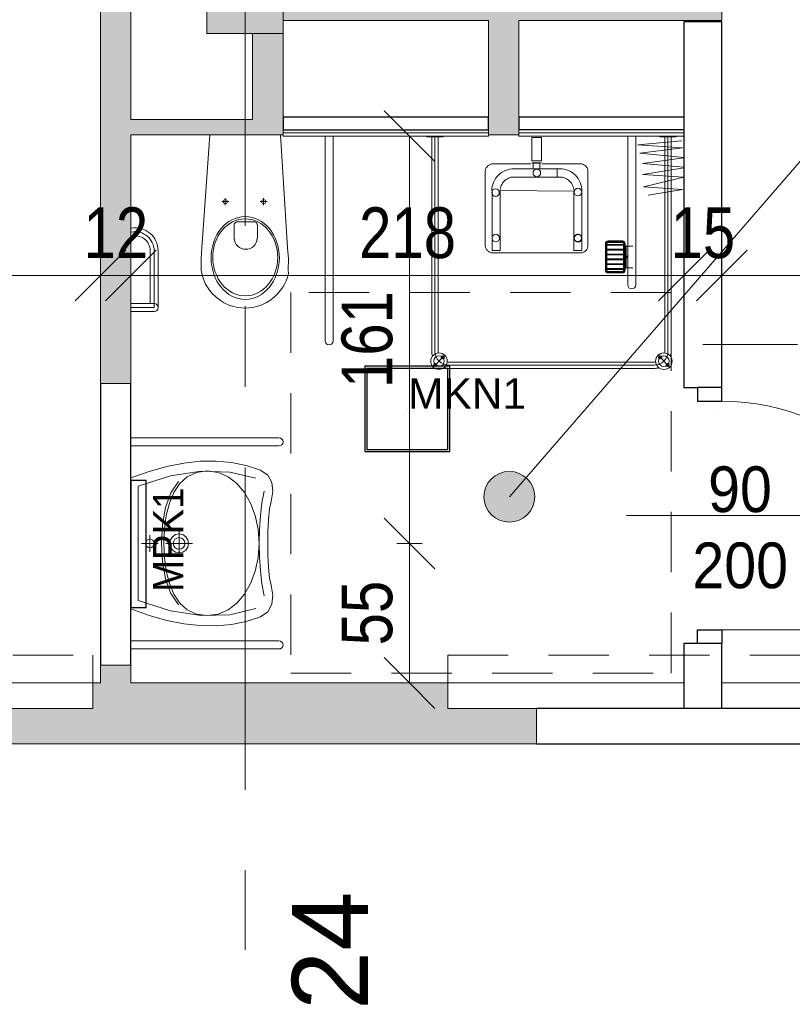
# Model space of a CAD drawing. Header units: centimetres. Extents: x -1631 to 21770, y -8842 to 3590.
# Tile 120 of 150: x 499 to 803, y 6 to 394. Entities that reach past the tile are written whole.
import ezdxf

# ---------------------------------------------------------------- set-up
doc = ezdxf.new("R2010")
doc.units = ezdxf.units.CM
doc.linetypes.add('Oś', pattern=[222.25, 127, -31.75, 31.75, -31.75])
doc.linetypes.add('Ponad', pattern=[39.688, 23.813, -15.875])
for name, color, linetype, lineweight in [('A-ANNO-DIMS', 211, 'Continuous', 13), ('A-ANNO-DIMS-100', 211, 'Continuous', 13), ('A-ANNO-NOTE', 131, 'Continuous', 9), ('A-AREA-IDEN', 2, 'Continuous', 13), ('A-DETL-GENF', 92, 'Continuous', 9), ('A-DETL-MEDM', 33, 'Continuous', 13), ('A-DOOR', 31, 'Continuous', 13), ('A-FLOR-OVHD', 1, 'Ponad', 9), ('A-WALL', 113, 'Continuous', 13), ('A-WALL-FNSH', 113, 'Continuous', 13), ('A-WALL-IDEN', 211, 'Continuous', 13), ('A-WALL-PATT', 111, 'Continuous', 13), ('P-SANR-FIXT', 6, 'Continuous', 9), ('S-COLS', 52, 'Continuous', 13), ('S-GRID', 1, 'Continuous', 13), ('S-GRID-IDEN', 1, 'Continuous', 13)]:
    doc.layers.add(name, color=color, linetype=linetype, lineweight=lineweight)
doc.layers.add('E_oprawy', color=12, linetype='Continuous')
doc.styles.add('Arial', font='arial.ttf', dxfattribs={"width": 0.9, "height": 18})
doc.styles.add('Arial Narrow_5', font='ARIALN.TTF', dxfattribs={"height": 20})
doc.styles.add('Arial_7', font='arial.ttf', dxfattribs={"height": 30})
doc.dimstyles.new('Diagonal_1_100__0__wewnętrzne_1', dxfattribs={"dimscale": 30.48, "dimtxt": 20.468619, "dimasz": 0.656168, "dimexe": 0.164042, "dimexo": 0.0625, "dimgap": 0.032808, "dimtad": 1, "dimdec": 0, "dimdsep": 46, "dimtxsty": 'Arial Narrow_5', "dimblk1": 'OBLIQUE', "dimblk2": 'OBLIQUE', "dimsah": 1, "dimcen": 0.09, "dimazin": 0, "dimtfac": 1, "dimtdec": 4, "dimtix": 1, "dimtmove": 0, "dimatfit": 3, "dimfxl": 0, "dimtvp": 1, "dimtolj": 1, "dimtzin": 0, "dimarcsym": 0})

# ---------------------------------------------------------------- blocks, each defined once
blk = doc.blocks.new('M_Concrete-rengular-Column - 300 x 400mm-1794511-5_piętro III __10_50 m_ - stan projektowany')
at = {"layer": 'S-COLS', "lineweight": 9}
blk.add_hatch(color=254, dxfattribs=at).paths.add_polyline_path([(15, -20), (15, 20), (-15, 20), (-15, -20)], flags=0)
for p, q in [((15, 20), (-15, 20)), ((-15, 20), (-15, -20)), ((15, -20), (15, 20)), ((-15, -20), (15, -20))]:
    blk.add_line(p, q, dxfattribs=at)
blk = doc.blocks.new('DRZWI 1S - automatyczna etykieta - Drzwi 90 _łazienkowe_-2401369-5_piętro III __10_50 m_ - stan projektowany')
at = {"layer": 'A-DETL-GENF'}
for p, q in [((-50.5, 7.5), (-50.5, -2)), ((-45, 7.5), (-50.5, 7.5)), ((-45, -2), (-45, 7.5)), ((50.5, 7.5), (45, 7.5)), ((45, 7.5), (45, -2)), ((50.5, -2), (50.5, 7.5)), ((-50.5, -2), (-45, -2)), ((45, -2), (50.5, -2))]:
    blk.add_line(p, q, dxfattribs=at)
at = {"layer": 'A-DETL-MEDM', "lineweight": 25}
for p, q in [((-45, 7.5), (-50.5, 7.5)), ((-50.5, 7.5), (-50.5, -2)), ((-45, -2), (-45, 7.5)), ((45, -2), (45, 7.5)), ((45, 7.5), (50.5, 7.5)), ((50.5, 7.5), (50.5, -2)), ((-50.5, -2), (-45, -2)), ((50.5, -2), (45, -2))]:
    blk.add_line(p, q, dxfattribs=at)
at = {"layer": 'A-DOOR'}
blk.add_line((45, 7.5), (45, 97.5), dxfattribs=at)
blk.add_arc((45, 7.5), 90, 90, 180, dxfattribs=at)
blk = doc.blocks.new('miska ustępowa dla N_35_5x54 wisząca koło narożna - Type 1-2403941-5_piętro III __10_50 m_ - stan projektowany')
at = {"layer": 'P-SANR-FIXT'}
for p, q in [((-1.4, -3), (-4.56, -47.56)), ((29.22, -47.56), (26.4, -3)), ((44.09, -84.2), (44.09, -3.5)), ((47.21, -84.2), (47.21, -3.5)), ((3.32, -29.31), (6.14, -29.31)), ((4.69, -27.9), (4.69, -30.7)), ((18.43, -29.31), (21.25, -29.31)), ((19.8, -27.9), (19.8, -30.7)), ((8.17, -38.6), (8.17, -43.72)), ((16.4, -37.33), (9.09, -37.33)), ((17.32, -43.72), (17.32, -38.6)), ((-24.94, -48.63), (-24.94, -69.5)), ((-23.38, -48.63), (-23.38, -71.06)), ((-21.82, -48.63), (-21.82, -71.06)), ((-4.56, -47.56), (-4.88, -51.89)), ((29.58, -51.89), (29.22, -47.56)), ((-4.88, -51.89), (-4.82, -56.32)), ((29.53, -56.32), (29.58, -51.89)), ((-4.82, -56.32), (-4.57, -57.68)), ((-4.57, -57.68), (-4.19, -59.09)), ((29.19, -59.09), (29.57, -57.68)), ((29.57, -57.68), (29.53, -56.32)), ((-4.19, -59.09), (-3.69, -60.46)), ((-3.69, -60.46), (-3.07, -61.78)), ((-3.07, -61.78), (-2.34, -63.05)), ((27.34, -63.05), (28.07, -61.78)), ((28.07, -61.78), (28.69, -60.46)), ((28.69, -60.46), (29.19, -59.09)), ((-2.34, -63.05), (-1.51, -64.26)), ((-1.51, -64.26), (-0.58, -65.39)), ((-0.58, -65.39), (1.02, -66.96)), ((23.98, -66.96), (25.58, -65.39)), ((25.58, -65.39), (26.51, -64.26)), ((26.51, -64.26), (27.34, -63.05)), ((-32.54, -69.5), (-23.38, -69.5)), ((1.02, -66.96), (2.75, -68.27)), ((2.75, -68.27), (4.01, -69.03)), ((4.01, -69.03), (6.13, -70.05)), ((18.87, -70.05), (20.99, -69.03)), ((20.99, -69.03), (22.25, -68.27)), ((22.25, -68.27), (23.98, -66.96)), ((-23.38, -71.06), (-32.54, -71.06)), ((-23.38, -72.62), (-32.54, -72.62)), ((6.13, -70.05), (7.56, -70.51)), ((7.56, -70.51), (9.56, -70.98)), ((9.56, -70.98), (11.02, -71.17)), ((11.02, -71.17), (12.5, -71.25)), ((12.5, -71.25), (13.98, -71.17)), ((13.98, -71.17), (15.44, -70.98)), ((15.44, -70.98), (17.44, -70.51)), ((17.44, -70.51), (18.87, -70.05))]:
    blk.add_line(p, q, dxfattribs=at)
for centre in [(4.69, -29.31), (19.8, -29.31)]:
    blk.add_circle(centre, 0.825, dxfattribs=at)
for centre, radius, start, end in [((9.34, -38.48), 1.17, 102.2339, 185.8899), ((16.15, -38.48), 1.17, 354.1101, 77.7661), ((-30.79, -48.63), 8.97, 0, 99.9996), ((-30.79, -48.63), 7.41, 0, 102.1327), ((-30.79, -48.63), 5.85, 0, 105.4382), ((12.74, -43.5), 4.58, 182.8022, 357.1978), ((-23.38, -71.06), 1.56, 0, 90), ((-23.38, -71.06), 1.56, 270, 0), ((45.65, -84.2), 1.56, 180, 360)]:
    blk.add_arc(centre, radius, start, end, dxfattribs=at)
for centre, major_axis, ratio in [((12.55, -51.51), (0, 16.33), 0.823529), ((12.55, -51.26), (0, 15.16), 0.845174)]:
    blk.add_ellipse(centre, major_axis=major_axis, ratio=ratio, dxfattribs=at)
blk = doc.blocks.new('brodzik natryskowy dla N - Type 1-V18-5_piętro III __10_50 m_ - stan projektowany')
at = {"layer": 'P-SANR-FIXT'}
for p, q in [((-35.25, 90), (-40.13, 94.88)), ((47.11, 95.3), (-33.8, 95.3)), ((-33.8, 94.05), (47.11, 94.05)), ((48.56, 90), (53.43, 94.88)), ((47.11, 92.8), (-33.8, 92.8)), ((-40.55, 4.05), (-40.55, 88.55)), ((-39.3, 3.75), (-39.3, 88.55)), ((-38.05, 4.05), (-38.05, 88.55)), ((51.36, 4.05), (51.36, 88.55)), ((52.61, 3.75), (52.61, 88.75)), ((53.86, 4.05), (53.86, 88.55)), ((-26.61, 3.95), (-26.61, 62.35)), ((-23.41, 62.35), (-23.41, 3.95)), ((-22.41, 55.6), (-25.41, 55.6)), ((-22.81, 55.6), (-22.81, 47.1)), ((-22.61, 55.6), (-22.61, 47.1)), ((-22.41, 56.55), (-22.41, 46.15)), ((-22.11, 56.55), (-22.11, 46.15)), ((-21.81, 56.55), (-21.81, 46.15)), ((-21.81, 56.25), (-15.21, 56.25)), ((-21.81, 55.95), (-15.21, 55.95)), ((-21.81, 54.35), (-15.21, 54.35)), ((-15.71, 57.65), (-21.31, 57.65)), ((-15.71, 57.35), (-21.31, 57.35)), ((-15.71, 57.05), (-21.31, 57.05)), ((-15.21, 46.15), (-15.21, 56.55)), ((-14.91, 46.15), (-14.91, 56.55)), ((-14.61, 46.15), (-14.61, 56.55)), ((-21.81, 54.05), (-15.21, 54.05)), ((-21.81, 52.45), (-15.21, 52.45)), ((-21.81, 52.15), (-15.21, 52.15)), ((-21.81, 50.55), (-15.21, 50.55)), ((-22.41, 47.1), (-25.41, 47.1)), ((-21.81, 50.25), (-15.21, 50.25)), ((-21.81, 48.65), (-15.21, 48.65)), ((-21.81, 48.35), (-15.21, 48.35)), ((-21.81, 46.75), (-15.21, 46.75)), ((-7.74, 47.12), (-7.7, 47.39)), ((-7.74, 46.84), (-7.74, 47.12)), ((-7.74, 17.3), (-7.74, 46.84)), ((-7.7, 47.39), (-7.62, 47.66)), ((-7.62, 47.66), (-7.52, 47.93)), ((-7.52, 47.93), (-7.4, 48.18)), ((-7.4, 48.18), (-7.25, 48.42)), ((-7.25, 48.42), (-7.07, 48.65)), ((-7.07, 48.65), (-6.88, 48.86)), ((-6.88, 48.86), (-6.67, 49.06)), ((-6.67, 49.06), (-6.44, 49.24)), ((-6.44, 49.24), (-6.2, 49.39)), ((-6.2, 49.39), (-5.95, 49.52)), ((-5.95, 49.52), (-5.69, 49.63)), ((-5.69, 49.63), (-5.41, 49.71)), ((-5.41, 49.71), (-5.13, 49.76)), ((-5.29, 48.78), (-5.37, 25.35)), ((-2.15, 48.78), (-5.29, 48.78)), ((-5.13, 49.76), (29.82, 49.76)), ((-2.15, 25.38), (-2.15, 48.78)), ((26.92, 48.78), (30.07, 48.78)), ((26.92, 48.78), (26.92, 25.18)), ((29.82, 49.76), (30.1, 49.76)), ((30.07, 25.38), (30.07, 48.78)), ((30.1, 49.76), (30.38, 49.71)), ((30.38, 49.71), (30.65, 49.64)), ((30.65, 49.64), (30.92, 49.53)), ((30.92, 49.53), (31.17, 49.41)), ((31.17, 49.41), (31.41, 49.26)), ((31.41, 49.26), (31.64, 49.09)), ((31.64, 49.09), (31.85, 48.89)), ((31.85, 48.89), (32.05, 48.68)), ((32.05, 48.68), (32.22, 48.46)), ((32.22, 48.46), (32.38, 48.21)), ((32.38, 48.21), (32.51, 47.96)), ((32.51, 47.96), (32.61, 47.69)), ((32.61, 47.69), (32.69, 47.42)), ((32.69, 47.42), (32.74, 47.13)), ((32.74, 47.13), (32.74, 17.61)), ((-21.81, 46.45), (-15.21, 46.45)), ((-21.31, 45.65), (-15.71, 45.65)), ((-21.31, 45.35), (-15.71, 45.35)), ((-21.31, 45.05), (-15.71, 45.05)), ((-5.24, 43.9), (-5.23, 44.04)), ((-5.23, 43.75), (-5.24, 43.9)), ((-5.23, 44.04), (-5.21, 44.19)), ((-5.21, 43.6), (-5.23, 43.75)), ((-5.21, 44.19), (-5.18, 44.33)), ((-5.18, 43.46), (-5.21, 43.6)), ((-5.18, 44.33), (-5.13, 44.46)), ((-5.13, 43.33), (-5.18, 43.46)), ((-5.13, 44.46), (-5.07, 44.59)), ((-5.07, 43.2), (-5.13, 43.33)), ((-5.07, 44.59), (-4.99, 44.71)), ((-4.99, 43.08), (-5.07, 43.2)), ((-4.99, 44.71), (-4.91, 44.83)), ((-4.91, 42.96), (-4.99, 43.08)), ((-4.91, 44.83), (-4.81, 44.93)), ((-4.81, 42.86), (-4.91, 42.96)), ((-4.81, 44.93), (-4.71, 45.02)), ((-4.71, 42.77), (-4.81, 42.86)), ((-4.71, 45.02), (-4.6, 45.11)), ((-4.6, 42.68), (-4.71, 42.77)), ((-4.6, 45.11), (-4.48, 45.18)), ((-4.48, 42.61), (-4.6, 42.68)), ((-4.48, 45.18), (-4.35, 45.24)), ((-4.35, 45.24), (-4.21, 45.29)), ((-4.21, 45.29), (-4.07, 45.33)), ((-4.07, 45.33), (-3.93, 45.35)), ((-3.93, 45.35), (-3.78, 45.36)), ((-3.78, 45.36), (-3.63, 45.35)), ((-3.63, 45.35), (-3.48, 45.33)), ((-3.48, 45.33), (-3.34, 45.29)), ((-3.34, 45.29), (-3.21, 45.24)), ((-3.21, 45.24), (-3.08, 45.18)), ((-3.08, 45.18), (-2.96, 45.11)), ((-2.96, 42.68), (-3.08, 42.61)), ((-2.96, 45.11), (-2.85, 45.02)), ((-2.85, 42.77), (-2.96, 42.68)), ((-2.85, 45.02), (-2.74, 44.93)), ((-2.74, 42.86), (-2.85, 42.77)), ((-2.74, 44.93), (-2.65, 44.83)), ((-2.65, 42.96), (-2.74, 42.86)), ((-2.65, 44.83), (-2.56, 44.71)), ((-2.56, 43.08), (-2.65, 42.96)), ((-2.56, 44.71), (-2.49, 44.59)), ((-2.49, 43.2), (-2.56, 43.08)), ((-2.49, 44.59), (-2.43, 44.46)), ((-2.43, 43.33), (-2.49, 43.2)), ((-2.43, 44.46), (-2.38, 44.33)), ((-2.38, 43.46), (-2.43, 43.33)), ((-2.38, 44.33), (-2.34, 44.19)), ((-2.34, 43.6), (-2.38, 43.46)), ((-2.34, 44.19), (-2.32, 44.04)), ((-2.32, 43.75), (-2.34, 43.6)), ((-2.32, 44.04), (-2.31, 43.9)), ((-2.31, 43.9), (-2.32, 43.75)), ((-4.35, 42.55), (-4.48, 42.61)), ((-4.21, 42.5), (-4.35, 42.55)), ((-4.07, 42.46), (-4.21, 42.5)), ((-3.93, 42.44), (-4.07, 42.46)), ((-3.78, 42.43), (-3.93, 42.44)), ((-3.48, 42.46), (-3.63, 42.44)), ((-3.34, 42.5), (-3.48, 42.46)), ((-3.21, 42.55), (-3.34, 42.5)), ((-3.08, 42.61), (-3.21, 42.55)), ((-45.5, 19.91), (-29.67, 23.75)), ((-44.99, 24.77), (-31.46, 27.07)), ((-29.67, 23.75), (-44.99, 24.77)), ((-5.37, 25.35), (-5.32, 24.46)), ((-5.32, 24.46), (-5.19, 23.6)), ((-5.19, 23.6), (-4.98, 22.76)), ((26.92, 25.18), (-2.15, 25.38)), ((-2.03, 24.3), (-2.11, 24.85)), ((-1.89, 23.76), (-2.03, 24.3)), ((-1.71, 23.26), (-1.89, 23.76)), ((26.48, 23.26), (26.66, 23.76)), ((26.66, 23.76), (26.8, 24.3)), ((26.8, 24.3), (26.88, 24.85)), ((29.97, 23.6), (29.75, 22.76)), ((30.1, 24.46), (29.97, 23.6)), ((30.15, 25.35), (30.1, 24.46)), ((-29.41, 18.89), (-45.5, 19.91)), ((-4.98, 22.76), (-4.68, 21.97)), ((-4.68, 21.97), (-4.32, 21.2)), ((-4.32, 21.2), (-3.88, 20.49)), ((-3.88, 20.49), (-3.38, 19.82)), ((-3.38, 19.82), (-2.82, 19.2)), ((-1.47, 22.77), (-1.71, 23.26)), ((-1.19, 22.31), (-1.47, 22.77)), ((-0.87, 21.89), (-1.19, 22.31)), ((-0.51, 21.49), (-0.87, 21.89)), ((-0.12, 21.13), (-0.51, 21.49)), ((0.31, 20.81), (-0.12, 21.13)), ((0.76, 20.54), (0.31, 20.81)), ((1.25, 20.3), (0.76, 20.54)), ((1.76, 20.11), (1.25, 20.3)), ((2.29, 19.98), (1.76, 20.11)), ((2.84, 19.89), (2.29, 19.98)), ((3.4, 19.86), (2.84, 19.89)), ((4.41, 19.87), (3.4, 19.86)), ((3.78, 19.87), (21.37, 19.87)), ((4.41, 16.64), (4.41, 19.87)), ((21.37, 19.87), (21.94, 19.89)), ((21.94, 19.89), (22.49, 19.98)), ((22.49, 19.98), (23.02, 20.11)), ((23.02, 20.11), (23.53, 20.3)), ((23.53, 20.3), (24.01, 20.54)), ((24.01, 20.54), (24.47, 20.81)), ((24.47, 20.81), (24.89, 21.13)), ((24.89, 21.13), (25.29, 21.49)), ((25.29, 21.49), (25.65, 21.89)), ((25.65, 21.89), (25.96, 22.31)), ((25.96, 22.31), (26.24, 22.77)), ((26.24, 22.77), (26.48, 23.26)), ((28.16, 19.82), (27.59, 19.2)), ((28.66, 20.49), (28.16, 19.82)), ((29.09, 21.2), (28.66, 20.49)), ((29.46, 21.97), (29.09, 21.2)), ((29.75, 22.76), (29.46, 21.97)), ((-45.5, 16.21), (-29.41, 18.89)), ((-29.41, 14.55), (-45.5, 16.01)), ((-7.7, 17.03), (-7.74, 17.3)), ((-7.62, 16.76), (-7.7, 17.03)), ((-7.51, 16.5), (-7.62, 16.76)), ((-7.38, 16.25), (-7.51, 16.5)), ((-7.23, 16), (-7.38, 16.25)), ((-7.05, 15.77), (-7.23, 16)), ((-6.85, 15.56), (-7.05, 15.77)), ((-6.64, 15.36), (-6.85, 15.56)), ((-2.82, 19.2), (-2.2, 18.64)), ((-2.2, 18.64), (-1.53, 18.13)), ((-1.53, 18.13), (-0.81, 17.7)), ((-0.81, 17.7), (-0.05, 17.33)), ((-0.05, 17.33), (0.75, 17.04)), ((0.75, 17.04), (1.58, 16.82)), ((1.58, 16.82), (2.44, 16.69)), ((2.44, 16.69), (4.41, 16.64)), ((22.33, 16.69), (3.78, 16.64)), ((11.19, 16.69), (13.8, 16.69)), ((11.19, 14.42), (11.19, 16.69)), ((13.8, 16.69), (13.8, 14.42)), ((23.2, 16.82), (22.33, 16.69)), ((24.03, 17.04), (23.2, 16.82)), ((24.83, 17.33), (24.03, 17.04)), ((25.59, 17.7), (24.83, 17.33)), ((26.31, 18.13), (25.59, 17.7)), ((26.98, 18.64), (26.31, 18.13)), ((27.59, 19.2), (26.98, 18.64)), ((31.81, 15.57), (31.59, 15.37)), ((32.01, 15.79), (31.81, 15.57)), ((32.19, 16.02), (32.01, 15.79)), ((32.35, 16.27), (32.19, 16.02)), ((32.49, 16.52), (32.35, 16.27)), ((32.6, 16.79), (32.49, 16.52)), ((32.68, 17.06), (32.6, 16.79)), ((32.74, 17.33), (32.68, 17.06)), ((32.74, 17.61), (32.74, 17.33)), ((-45.5, 12.29), (-29.41, 14.55)), ((-28.14, 10.46), (-45.5, 12.22)), ((-6.41, 15.18), (-6.64, 15.36)), ((-6.17, 15.02), (-6.41, 15.18)), ((-5.92, 14.89), (-6.17, 15.02)), ((-5.66, 14.78), (-5.92, 14.89)), ((-5.39, 14.7), (-5.66, 14.78)), ((-5.12, 14.65), (-5.39, 14.7)), ((-4.84, 14.63), (-5.12, 14.65)), ((10.32, 14.63), (-4.84, 14.63)), ((10.54, 13.54), (14.45, 13.54)), ((10.54, 4.27), (10.54, 13.54)), ((14.44, 14.29), (10.55, 14.26)), ((13.8, 14.42), (11.19, 14.42)), ((14.45, 4.27), (14.45, 13.54)), ((30.14, 14.63), (14.73, 14.63)), ((30.36, 14.7), (30.1, 14.65)), ((30.62, 14.78), (30.14, 14.63)), ((30.87, 14.89), (30.62, 14.78)), ((31.12, 15.03), (30.87, 14.89)), ((31.36, 15.19), (31.12, 15.03)), ((31.59, 15.37), (31.36, 15.19)), ((-44.99, 8.42), (-28.14, 10.46)), ((-27.37, 7.14), (-44.99, 8.42)), ((-44.73, 5.61), (-27.37, 7.14)), ((-42.55, 4.05), (-42.55, 3.75)), ((-36.05, 4.05), (-42.55, 4.05)), ((-36.05, 3.75), (-36.05, 4.05)), ((14.45, 4.27), (10.54, 4.27)), ((49.36, 4.05), (49.36, 3.75)), ((55.86, 4.05), (49.36, 4.05)), ((55.86, 3.75), (55.86, 4.05))]:
    blk.add_line(p, q, dxfattribs=at)
for centre, radius in [((-37.69, 92.44), 3.25), ((-39.18, 93.92), 0.62), ((-37.69, 92.44), 2.1), ((-39.18, 93.92), 0.32), ((51, 92.44), 3.25), ((51, 92.44), 2.1), ((52.48, 93.92), 0.62), ((52.48, 93.92), 0.32), ((-36.21, 90.95), 0.62), ((-36.21, 90.95), 0.32), ((49.51, 90.95), 0.62), ((49.51, 90.95), 0.32), ((-3.85, 43.99), 1.5), ((28.59, 43.93), 1.5), ((-3.77, 25.8), 1.5), ((28.71, 25.99), 1.5), ((12.42, 18.25), 1.5)]:
    blk.add_circle(centre, radius, dxfattribs=at)
for centre, radius, start, end in [((-33.8, 88.55), 5.5, 90, 180), ((-33.8, 88.55), 6.75, 90, 106.4965), ((47.11, 88.55), 6.75, 73.5035, 90), ((47.11, 88.55), 5.5, 0, 90), ((-33.8, 88.55), 6.75, 163.5035, 180), ((-33.8, 88.55), 4.25, 90, 98.8511), ((47.11, 88.55), 4.25, 81.1489, 90), ((47.11, 88.55), 6.75, 0, 16.4965), ((-33.8, 88.55), 4.25, 171.1489, 180), ((47.11, 88.55), 4.25, 0, 8.8511), ((-25.01, 62.35), 1.6, 0, 180), ((-21.31, 56.55), 1.1, 90, 180), ((-21.31, 56.55), 0.8, 90, 180), ((-21.31, 56.55), 0.5, 90, 180), ((-15.71, 56.55), 1.1, 0, 90), ((-15.71, 56.55), 0.8, 0, 90), ((-15.71, 56.55), 0.5, 0, 90), ((-21.31, 46.15), 1.1, 180, 270), ((-21.31, 46.15), 0.8, 180, 270), ((-21.31, 46.15), 0.5, 180, 270), ((-15.71, 46.15), 0.5, 270, 0), ((-15.71, 46.15), 0.8, 270, 0), ((-15.71, 46.15), 1.1, 270, 0)]:
    blk.add_arc(centre, radius, start, end, dxfattribs=at)
blk.add_ellipse((-23.14, 51.35), major_axis=(0, 0.325), ratio=0.224951, dxfattribs=at)
blk = doc.blocks.new('umywalka dla N_65x56 koło - Type 1-1264895-5_piętro III __10_50 m_ - stan projektowany')
at = {"layer": 'P-SANR-FIXT'}
for p, q in [((-29.1, 64.4), (-29.1, 6)), ((-25.9, 64.4), (-25.9, 6)), ((50.9, 64.4), (50.9, 6)), ((54.1, 6), (54.1, 64.4)), ((-14.43, 59.97), (-16.38, 57.12)), ((-11.49, 61.58), (-14.43, 59.97)), ((-7.9, 62.01), (-11.49, 61.58)), ((-8.14, 58.51), (-3.44, 57.63)), ((-3.96, 61.28), (-7.9, 62.01)), ((-1.14, 60.72), (-3.96, 61.28)), ((3.08, 60.29), (-1.14, 60.72)), ((7.9, 60.04), (3.08, 60.29)), ((12.5, 60.01), (7.9, 60.04)), ((17.1, 60.04), (12.5, 60.01)), ((21.92, 60.29), (17.1, 60.04)), ((26.14, 60.72), (21.92, 60.29)), ((28.96, 61.28), (26.14, 60.72)), ((28.41, 57.63), (33.11, 58.51)), ((32.9, 62.01), (28.96, 61.28)), ((36.49, 61.58), (32.9, 62.01)), ((39.43, 59.97), (36.49, 61.58)), ((41.38, 57.12), (39.43, 59.97)), ((-16.38, 57.12), (-18.22, 51.51)), ((-13.17, 55.28), (-15.64, 44.98)), ((-3.44, 57.63), (1.64, 57.08)), ((1.52, 55.04), (-3.33, 53.22)), ((6.84, 56.17), (1.52, 55.04)), ((1.64, 57.08), (6.99, 56.74)), ((12.52, 56.56), (6.84, 56.17)), ((6.99, 56.74), (12.48, 56.52)), ((12.48, 56.52), (17.98, 56.74)), ((18.18, 56.17), (12.52, 56.56)), ((17.98, 56.74), (23.33, 57.08)), ((23.49, 55.04), (18.18, 56.17)), ((23.33, 57.08), (28.41, 57.63)), ((28.31, 53.22), (23.49, 55.04)), ((40.64, 44.98), (38.17, 55.28)), ((43.22, 51.51), (41.38, 57.12)), ((-18.22, 51.51), (-19.42, 45.69)), ((-7.59, 50.79), (-11.11, 47.81)), ((-3.33, 53.22), (-7.59, 50.79)), ((32.54, 50.79), (28.31, 53.22)), ((36.03, 47.81), (32.54, 50.79)), ((44.42, 45.69), (43.22, 51.51)), ((-11.11, 47.81), (-13.79, 44.33)), ((38.68, 44.33), (36.03, 47.81)), ((-19.42, 45.69), (-19.97, 39.64)), ((-15.64, 44.98), (-15.95, 33.74)), ((-13.79, 44.33), (-15.49, 40.42)), ((40.36, 40.42), (38.68, 44.33)), ((40.95, 33.74), (40.64, 44.98)), ((44.97, 39.64), (44.42, 45.69)), ((-19.97, 39.64), (-19.89, 33.38)), ((-15.49, 40.42), (-16.08, 36.14)), ((40.95, 36.14), (40.36, 40.42)), ((44.89, 33.38), (44.97, 39.64)), ((-16.08, 36.14), (-15.49, 31.83)), ((40.36, 31.83), (40.95, 36.14)), ((-19.89, 33.38), (-19.18, 26.89)), ((-15.95, 33.74), (-14.09, 21.65)), ((-15.49, 31.83), (-13.8, 28.22)), ((38.67, 28.22), (40.36, 31.83)), ((39.09, 21.65), (40.95, 33.74)), ((44.18, 26.89), (44.89, 33.38)), ((-13.8, 28.22), (-11.14, 25.26)), ((9.04, 26.47), (9.85, 27.66)), ((9.85, 27.66), (11.04, 28.47)), ((11.04, 28.47), (12.5, 28.76)), ((11.61, 27.13), (12.5, 27.31)), ((12.5, 30.26), (12.5, 19.76)), ((12.5, 28.76), (13.96, 28.47)), ((12.5, 27.31), (13.39, 27.13)), ((13.96, 28.47), (15.15, 27.66)), ((15.15, 27.66), (15.96, 26.47)), ((36.01, 25.26), (38.67, 28.22)), ((-19.18, 26.89), (-17.85, 20.17)), ((-7.38, 21.71), (-11.89, 24.74)), ((-11.14, 25.26), (-7.63, 22.92)), ((7.16, 25.01), (17.84, 25.01)), ((8.75, 25.01), (9.04, 26.47)), ((9.04, 23.56), (8.75, 25.01)), ((9.85, 22.36), (9.04, 23.56)), ((10.2, 25.01), (10.38, 25.91)), ((10.38, 24.12), (10.2, 25.01)), ((10.38, 25.91), (10.87, 26.64)), ((10.87, 23.39), (10.38, 24.12)), ((10.87, 26.64), (11.61, 27.13)), ((11.61, 22.89), (10.87, 23.39)), ((13.39, 27.13), (14.13, 26.64)), ((14.13, 23.39), (13.39, 22.89)), ((14.13, 26.64), (14.62, 25.91)), ((14.62, 24.12), (14.13, 23.39)), ((14.62, 25.91), (14.8, 25.01)), ((14.8, 25.01), (14.62, 24.12)), ((15.96, 23.56), (15.15, 22.36)), ((15.96, 26.47), (16.25, 25.01)), ((16.25, 25.01), (15.96, 23.56)), ((36.76, 24.74), (32.25, 21.71)), ((32.5, 22.92), (36.01, 25.26)), ((42.85, 20.17), (44.18, 26.89)), ((-17.85, 20.17), (-15.89, 13.2)), ((-14.09, 21.65), (-10.01, 8.8)), ((-7.63, 22.92), (-3.39, 21.17)), ((-1.64, 19.63), (-7.38, 21.71)), ((-3.39, 21.17), (1.45, 19.96)), ((5.06, 18.42), (-1.64, 19.63)), ((1.45, 19.96), (6.76, 19.26)), ((11.04, 21.56), (9.85, 22.36)), ((12.5, 21.26), (11.04, 21.56)), ((12.5, 22.71), (11.61, 22.89)), ((13.39, 22.89), (12.5, 22.71)), ((13.96, 21.56), (12.5, 21.26)), ((15.15, 22.36), (13.96, 21.56)), ((18.1, 19.26), (23.42, 19.96)), ((26.51, 19.63), (19.81, 18.42)), ((23.42, 19.96), (28.26, 21.17)), ((32.25, 21.71), (26.51, 19.63)), ((28.26, 21.17), (32.5, 22.92)), ((35.01, 8.8), (39.09, 21.65)), ((40.89, 13.2), (42.85, 20.17)), ((12.43, 18.04), (5.06, 18.42)), ((6.76, 19.26), (12.43, 19.04)), ((12.43, 19.04), (18.1, 19.26)), ((19.81, 18.42), (12.43, 18.04)), ((12.5, 16.73), (12.5, 10.22)), ((-15.89, 13.2), (-13.31, 6)), ((15.75, 13.48), (9.25, 13.48)), ((10.75, 13.48), (10.89, 14.16)), ((10.89, 12.8), (10.75, 13.48)), ((10.89, 14.16), (11.26, 14.71)), ((11.26, 12.24), (10.89, 12.8)), ((11.26, 14.71), (11.82, 15.09)), ((11.82, 11.86), (11.26, 12.24)), ((11.82, 15.09), (12.5, 15.23)), ((12.5, 11.72), (11.82, 11.86)), ((12.5, 15.23), (13.18, 15.09)), ((13.18, 11.86), (12.5, 11.72)), ((13.18, 15.09), (13.74, 14.71)), ((13.74, 12.24), (13.18, 11.86)), ((13.74, 14.71), (14.11, 14.16)), ((14.11, 12.8), (13.74, 12.24)), ((14.11, 14.16), (14.25, 13.48)), ((14.25, 13.48), (14.11, 12.8)), ((38.31, 6), (40.89, 13.2)), ((-10.01, 8.8), (12.5, 8.8)), ((12.5, 8.8), (35.01, 8.8))]:
    blk.add_line(p, q, dxfattribs=at)
for centre in [(-27.5, 64.4), (52.5, 64.4)]:
    blk.add_arc(centre, 1.6, 360, 180, dxfattribs=at)
blk = doc.blocks.new('DIMBLOCK146-5_piętro III __10_50 m_ - stan projektowany')
at = {"layer": 'A-ANNO-DIMS-100', "transparency": 16777216}
for p, q in [((652.29, 187.33), (642.29, 197.33)), ((647.29, 187.33), (657.29, 187.33)), ((652.29, 187.33), (647.29, 187.33)), ((652.29, 132.33), (652.29, 187.33)), ((652.29, 187.33), (662.29, 177.33)), ((652.29, 132.33), (642.29, 142.33)), ((647.29, 132.33), (657.29, 132.33)), ((652.29, 132.33), (647.29, 132.33)), ((652.29, 132.33), (662.29, 122.33))]:
    blk.add_line(p, q, dxfattribs=at)
at = {"layer": 'A-ANNO-DIMS-100', "color": 0, "transparency": 16777216, "insert": (625.44, 147.15), "char_height": 20, "width": 30.4105, "attachment_point": 1, "rotation": 90, "line_spacing_factor": 0.974696, "style": 'Arial Narrow_5'}
blk.add_mtext('55', dxfattribs=at)
blk = doc.blocks.new('_Oblique')
at = {"color": 0, "linetype": 'ByBlock', "lineweight": -2}
blk.add_line((-0.5, -0.5), (0.5, 0.5), dxfattribs=at)
blk = doc.blocks.new('DIMBLOCK147-5_piętro III __10_50 m_ - stan projektowany')
at = {"layer": 'A-ANNO-DIMS-100', "transparency": 16777216}
for p, q in [((652.29, 347.83), (642.29, 357.83)), ((647.29, 347.83), (657.29, 347.83)), ((652.29, 347.83), (647.29, 347.83)), ((652.29, 187.33), (652.29, 347.83)), ((652.29, 347.83), (662.29, 337.83)), ((652.29, 187.33), (642.29, 197.33)), ((647.29, 187.33), (657.29, 187.33)), ((652.29, 187.33), (647.29, 187.33)), ((652.29, 187.33), (662.29, 177.33))]:
    blk.add_line(p, q, dxfattribs=at)
at = {"layer": 'A-ANNO-DIMS-100', "color": 0, "transparency": 16777216, "insert": (625.44, 248.57), "char_height": 20, "width": 45.6158, "attachment_point": 1, "rotation": 90, "line_spacing_factor": 0.974696, "style": 'Arial Narrow_5'}
blk.add_mtext('161', dxfattribs=at)
blk = doc.blocks.new('DIMBLOCK162-5_piętro III __10_50 m_ - stan projektowany')
at = {"layer": 'A-ANNO-DIMS-100', "transparency": 16777216}
for p, q in [((775.38, 292.9), (785.38, 302.9)), ((1203.38, 292.9), (1213.38, 302.9)), ((775.38, 287.9), (775.38, 297.9)), ((1203.38, 287.9), (1203.38, 297.9)), ((775.38, 292.9), (765.38, 282.9)), ((1203.38, 292.9), (775.38, 292.9)), ((775.38, 292.9), (775.38, 287.9)), ((1203.38, 292.9), (1193.38, 282.9)), ((1203.38, 292.9), (1203.38, 287.9))]:
    blk.add_line(p, q, dxfattribs=at)
at = {"layer": 'A-ANNO-DIMS-100', "color": 0, "transparency": 16777216, "insert": (970.37, 319.75), "char_height": 20, "width": 45.6158, "attachment_point": 1, "line_spacing_factor": 0.974696, "style": 'Arial Narrow_5'}
blk.add_mtext('428', dxfattribs=at)
blk = doc.blocks.new('DIMBLOCK163-5_piętro III __10_50 m_ - stan projektowany')
at = {"layer": 'A-ANNO-DIMS-100', "transparency": 16777216}
for p, q in [((760.38, 292.9), (770.38, 302.9)), ((775.38, 292.9), (785.38, 302.9)), ((760.38, 287.9), (760.38, 297.9)), ((775.38, 287.9), (775.38, 297.9)), ((760.38, 292.9), (750.38, 282.9)), ((775.38, 292.9), (760.38, 292.9)), ((760.38, 292.9), (760.38, 287.9)), ((775.38, 292.9), (765.38, 282.9)), ((775.38, 292.9), (775.38, 287.9))]:
    blk.add_line(p, q, dxfattribs=at)
at = {"layer": 'A-ANNO-DIMS-100', "color": 0, "transparency": 16777216, "insert": (755.21, 319.75), "char_height": 20, "width": 30.4105, "attachment_point": 1, "line_spacing_factor": 0.974696, "style": 'Arial Narrow_5'}
blk.add_mtext('15', dxfattribs=at)
blk = doc.blocks.new('DIMBLOCK164-5_piętro III __10_50 m_ - stan projektowany')
at = {"layer": 'A-ANNO-DIMS-100', "transparency": 16777216}
for p, q in [((542.38, 292.9), (552.38, 302.9)), ((760.38, 292.9), (770.38, 302.9)), ((542.38, 287.9), (542.38, 297.9)), ((760.38, 287.9), (760.38, 297.9)), ((542.38, 292.9), (532.38, 282.9)), ((760.38, 292.9), (542.38, 292.9)), ((542.38, 292.9), (542.38, 287.9)), ((760.38, 292.9), (750.38, 282.9)), ((760.38, 292.9), (760.38, 287.9))]:
    blk.add_line(p, q, dxfattribs=at)
at = {"layer": 'A-ANNO-DIMS-100', "color": 0, "transparency": 16777216, "insert": (632.37, 319.75), "char_height": 20, "width": 45.6158, "attachment_point": 1, "line_spacing_factor": 0.974696, "style": 'Arial Narrow_5'}
blk.add_mtext('218', dxfattribs=at)
blk = doc.blocks.new('DIMBLOCK165-5_piętro III __10_50 m_ - stan projektowany')
at = {"layer": 'A-ANNO-DIMS-100', "transparency": 16777216}
for p, q in [((530.38, 292.9), (540.38, 302.9)), ((542.38, 292.9), (552.38, 302.9)), ((530.38, 287.9), (530.38, 297.9)), ((542.38, 287.9), (542.38, 297.9)), ((530.38, 292.9), (520.38, 282.9)), ((542.38, 292.9), (530.38, 292.9)), ((530.38, 292.9), (530.38, 287.9)), ((542.38, 292.9), (532.38, 282.9)), ((542.38, 292.9), (542.38, 287.9))]:
    blk.add_line(p, q, dxfattribs=at)
at = {"layer": 'A-ANNO-DIMS-100', "color": 0, "transparency": 16777216, "insert": (523.71, 319.75), "char_height": 20, "width": 30.4105, "attachment_point": 1, "line_spacing_factor": 0.974696, "style": 'Arial Narrow_5'}
blk.add_mtext('12', dxfattribs=at)
blk = doc.blocks.new('DIMBLOCK166-5_piętro III __10_50 m_ - stan projektowany')
at = {"layer": 'A-ANNO-DIMS-100', "transparency": 16777216}
for p, q in [((297.38, 292.9), (307.38, 302.9)), ((530.38, 292.9), (540.38, 302.9)), ((297.38, 287.9), (297.38, 297.9)), ((530.38, 287.9), (530.38, 297.9)), ((297.38, 292.9), (287.38, 282.9)), ((530.38, 292.9), (297.38, 292.9)), ((297.38, 292.9), (297.38, 287.9)), ((530.38, 292.9), (520.38, 282.9)), ((530.38, 292.9), (530.38, 287.9))]:
    blk.add_line(p, q, dxfattribs=at)
at = {"layer": 'A-ANNO-DIMS-100', "color": 0, "transparency": 16777216, "insert": (394.87, 319.75), "char_height": 20, "width": 45.6158, "attachment_point": 1, "line_spacing_factor": 0.974696, "style": 'Arial Narrow_5'}
blk.add_mtext('233', dxfattribs=at)
blk = doc.blocks.new('MPK1')
at = {"layer": 'E_oprawy', "linetype": 'ByBlock'}
blk.add_lwpolyline([(0, 6), (0, 0), (50, 0), (50, 6)], close=True, dxfattribs=at)
at = {"layer": 'E_oprawy'}
blk.add_circle((25, 0), 0.00001, dxfattribs=at)
at = {"layer": 'E_oprawy', "color": 4, "style": 'Arial', "width": 0.9}
blk.add_text('MPK1', height=12, rotation=180, dxfattribs=at).set_placement((43.89, 20.74))
blk = doc.blocks.new('MKN1')
at = {"layer": 'E_oprawy', "linetype": 'ByBlock'}
for points in [[(9572.75, 390.73), (9572.75, 357.13), (9606.35, 357.13), (9606.35, 390.73)], [(9573.55, 389.92), (9573.55, 357.92), (9605.55, 357.92), (9605.55, 389.92)]]:
    blk.add_lwpolyline(points, close=True, dxfattribs=at)
for centre in [(9589.55, 373.92), (9710.84, 373.92)]:
    blk.add_circle(centre, 0.01, dxfattribs=at)
at = {"layer": 'E_oprawy', "color": 4, "linetype": 'ByBlock', "insert": (9589.85, 385.97), "char_height": 0.2, "width": 42.2965, "attachment_point": 1}
blk.add_mtext('{\\fArial|b0|i0|c0|p0;\\H60x;MKN1}', dxfattribs=at)

msp = doc.modelspace()

# ---------------------------------------------------------------- hatches: boundary and pattern name
at = {"layer": 'A-AREA-IDEN'}
h = msp.add_hatch(color=256, dxfattribs=at)
edge = h.paths.add_edge_path(flags=0)
edge.add_arc((691.62, 205.71), 10, 0, 360)
at = {"layer": 'A-WALL-PATT'}
h = msp.add_hatch(color=9, dxfattribs=at)
h.paths.add_polyline_path([(542.38, 132.33), (542.38, 139.33), (530.38, 139.33), (530.38, 132.33)], flags=0)
h.paths.add_polyline_path([(530.38, 250.33), (542.38, 250.33), (542.38, 515.33), (530.38, 515.33), (530.38, 419.08)], flags=0)
h.paths.add_polyline_path([(542.38, 657.83), (542.38, 660.33), (530.38, 660.33), (530.38, 657.83), (532.88, 657.83)], flags=0)
h.paths.add_polyline_path([(542.38, 781.33), (542.38, 1102.83), (530.38, 1102.83), (530.38, 781.33), (532.88, 781.33)], flags=0)
h.paths.add_polyline_path([(530.38, 1312.83), (542.38, 1312.83), (542.38, 1431.33), (530.38, 1431.33)], flags=0)
h.paths.add_polyline_path([(530.38, 1633.83), (542.38, 1633.83), (542.38, 2022.83), (530.38, 2022.83), (530.38, 1665.12)], flags=0)
h.paths.add_polyline_path([(542.38, 2173.83), (542.38, 2458.83), (530.38, 2458.83), (530.38, 2173.83)], flags=0)
h.paths.add_polyline_path([(530.38, 2593.83), (542.38, 2593.83), (542.38, 2824.33), (530.38, 2824.33), (530.38, 2634.27)], flags=0)
for points in [[(775.38, 393.33), (775.38, 405.33), (602.38, 405.33), (602.38, 393.33), (736.3, 393.33)], [(695.38, 348.33), (695.38, 393.33), (683.38, 393.33), (683.38, 348.33)], [(590.38, 348.33), (602.38, 348.33), (602.38, 388.33), (590.38, 388.33), (590.38, 354.33)], [(590.38, 348.33), (590.38, 354.33), (542.38, 354.33), (542.38, 348.33)], [(527.38, 108.33), (667.38, 108.33), (667.38, 132.33), (527.38, 132.33), (527.38, 122.33)]]:
    msp.add_hatch(color=9, dxfattribs=at).paths.add_polyline_path(points, flags=0)
h = msp.add_hatch(color=9, dxfattribs=at)
h.paths.add_polyline_path([(-532.62, 108.33), (-532.62, 122.33), (-552.62, 122.33), (-552.62, 108.33), (-537.36, 108.33)], flags=0)
h.paths.add_polyline_path([(-327.62, 108.33), (-257.62, 108.33), (-257.62, 122.33), (-327.62, 122.33)], flags=0)
h.paths.add_polyline_path([(-47.62, 108.33), (22.38, 108.33), (22.38, 122.33), (-47.62, 122.33)], flags=0)
h.paths.add_polyline_path([(232.38, 108.33), (302.38, 108.33), (302.38, 122.33), (232.38, 122.33)], flags=0)
h.paths.add_polyline_path([(527.38, 108.33), (527.38, 122.33), (492.38, 122.33), (492.38, 108.33)], flags=0)
h = msp.add_hatch(color=9, dxfattribs=at)
h.paths.add_polyline_path([(667.38, 108.33), (702.38, 108.33), (702.38, 122.33), (667.38, 122.33)], flags=0)
h.paths.add_polyline_path([(892.38, 108.33), (962.38, 108.33), (962.38, 122.33), (892.38, 122.33)], flags=0)
h.paths.add_polyline_path([(1166.38, 108.33), (1187.38, 108.33), (1187.38, 122.33), (1166.38, 122.33), (1166.38, 109.83)], flags=0)

# ---------------------------------------------------------------- linework, layer by layer
at = {"layer": 'A-ANNO-NOTE', "lineweight": 13}
msp.add_line((737.88, 198.33), (827.88, 198.33), dxfattribs=at)
msp.add_line((737.88, 198.33), (827.88, 198.33), dxfattribs=at)
at = {"layer": 'A-AREA-IDEN'}
msp.add_line((691.62, 205.71), (809.39, 341.34), dxfattribs=at)
msp.add_circle((691.62, 205.71), 10, dxfattribs=at)
at = {"layer": 'A-FLOR-OVHD'}
for p, q in [((755.43, 286.26), (605.43, 286.26)), ((605.43, 286.26), (605.43, 136.26)), ((755.43, 136.26), (755.43, 286.26)), ((297.38, 143.33), (527.38, 143.33)), ((527.38, 132.33), (527.38, 143.33)), ((667.38, 132.33), (667.38, 143.33)), ((667.38, 143.33), (1172.38, 143.33)), ((605.43, 136.26), (755.43, 136.26))]:
    msp.add_line(p, q, dxfattribs=at)
at = {"layer": 'A-WALL', "lineweight": 9}
for p, q in [((530.38, 515.33), (530.38, 250.33)), ((542.38, 354.33), (542.38, 444.33)), ((775.38, 393.33), (775.38, 405.33)), ((602.38, 393.33), (683.38, 393.33)), ((683.38, 393.33), (683.38, 348.33)), ((695.38, 348.33), (695.38, 393.33)), ((695.38, 393.33), (775.38, 393.33)), ((590.38, 388.33), (590.38, 354.33)), ((602.38, 348.33), (602.38, 388.33)), ((590.38, 354.33), (542.38, 354.33)), ((542.38, 250.33), (542.38, 348.33)), ((542.38, 348.33), (602.38, 348.33)), ((683.38, 348.33), (695.38, 348.33)), ((530.38, 139.33), (530.38, 132.33)), ((542.38, 132.33), (542.38, 139.33)), ((297.38, 132.33), (530.38, 132.33)), ((527.38, 132.33), (527.38, 122.33)), ((760.38, 132.33), (542.38, 132.33)), ((667.38, 122.33), (667.38, 132.33)), ((775.38, 132.33), (1203.38, 132.33)), ((527.38, 122.33), (492.38, 122.33)), ((702.38, 122.33), (667.38, 122.33)), ((492.38, 108.33), (702.38, 108.33))]:
    msp.add_line(p, q, dxfattribs=at)
at = {"layer": 'A-WALL', "color": 7, "lineweight": 25}
for p, q in [((760.38, 392.83), (760.38, 248.83)), ((775.38, 392.83), (760.38, 392.83)), ((775.38, 248.83), (775.38, 392.83)), ((683.38, 355.33), (602.38, 355.33)), ((602.38, 355.33), (602.38, 350.33)), ((683.38, 350.33), (683.38, 355.33)), ((760.38, 355.33), (695.38, 355.33)), ((695.38, 355.33), (695.38, 350.33)), ((602.38, 350.33), (683.38, 350.33)), ((760.38, 350.33), (695.38, 350.33)), ((530.38, 250.33), (530.38, 139.33)), ((542.38, 139.33), (542.38, 250.33)), ((760.38, 248.83), (765.88, 248.83)), ((760.38, 147.83), (760.38, 122.33)), ((765.88, 147.83), (760.38, 147.83)), ((775.38, 122.33), (775.38, 147.83)), ((892.38, 122.33), (702.38, 122.33)), ((702.38, 108.33), (892.38, 108.33))]:
    msp.add_line(p, q, dxfattribs=at)
at = {"layer": 'A-WALL'}
for p, q in [((602.38, 349.08), (683.38, 349.08)), ((760.38, 349.08), (695.38, 349.08)), ((530.38, 250.33), (542.38, 250.33)), ((542.38, 139.33), (530.38, 139.33)), ((702.38, 108.33), (702.38, 122.33))]:
    msp.add_line(p, q, dxfattribs=at)
at = {"layer": 'A-WALL-FNSH', "color": 250, "lineweight": 9}
for p, q in [((602.38, 350.33), (602.38, 347.83)), ((683.38, 347.83), (683.38, 350.33)), ((695.38, 350.33), (695.38, 347.83)), ((602.38, 347.83), (683.38, 347.83)), ((695.38, 347.83), (760.38, 347.83))]:
    msp.add_line(p, q, dxfattribs=at)
at = {"layer": 'A-WALL-IDEN'}
msp.add_line((767.88, 265.69), (805.32, 265.69), dxfattribs=at)
at = {"layer": 'S-GRID', "linetype": 'Oś'}
msp.add_line((587.38, 2884.27), (587.38, 27.13), dxfattribs=at)

# ---------------------------------------------------------------- block references
at = {"layer": 'A-DOOR', "rotation": 270.0000000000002}
msp.add_blockref('DRZWI 1S - automatyczna etykieta - Drzwi 90 _łazienkowe_-2401369-5_piętro III __10_50 m_ - stan projektowany', (767.88, 198.33), dxfattribs=at)
at = {"layer": 'E_oprawy', "linetype": 'ByBlock'}
msp.add_blockref('MKN1', (-8938.17, -133.6), dxfattribs=at)
at = {"layer": 'E_oprawy', "rotation": 270.0000000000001}
msp.add_blockref('MPK1', (542.38, 212.13), dxfattribs=at)
at = {"layer": 'P-SANR-FIXT'}
msp.add_blockref('miska ustępowa dla N_35_5x54 wisząca koło narożna - Type 1-2403941-5_piętro III __10_50 m_ - stan projektowany', (574.92, 351.33), dxfattribs=at)
for name, p, rotation in [('brodzik natryskowy dla N - Type 1-V18-5_piętro III __10_50 m_ - stan projektowany', (714.88, 351.58), 180), ('umywalka dla N_65x56 koło - Type 1-1264895-5_piętro III __10_50 m_ - stan projektowany', (536.38, 199.83), 269.9999999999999)]:
    msp.add_blockref(name, p, dxfattribs=dict(at, rotation=rotation))
at = {"layer": 'S-COLS', "lineweight": 9}
msp.add_blockref('M_Concrete-rengular-Column - 300 x 400mm-1794511-5_piętro III __10_50 m_ - stan projektowany', (587.38, 408.33), dxfattribs=at)

# ---------------------------------------------------------------- texts
at = {"layer": 'A-ANNO-NOTE', "lineweight": 211, "char_height": 18, "attachment_point": 5, "line_spacing_factor": 0.936439, "style": 'Arial'}
for s, insert, width in [('\\pxqc,t6.35,12.7,19.05,25.4,31.75,38.1,44.45,50.8,57.15,63.5,69.85,76.2,82.55,88.9,95.25,101.6,107.95,114.3,120.65,127,133.35,139.7,146.05,152.4,158.75,165.1,171.45,177.8,184.15,190.5,196.85,203.2;{90}', (782.57, 208.56), 25.65), ('\\pxqc,t6.35,12.7,19.05,25.4,31.75,38.1,44.45,50.8,57.15,63.5,69.85,76.2,82.55,88.9,95.25,101.6,107.95,114.3,120.65,127,133.35,139.7,146.05,152.4,158.75,165.1,171.45,177.8,184.15,190.5,196.85,203.2;{200}', (782.66, 178.56), 38.07)]:
    msp.add_mtext(s, dxfattribs=dict(at, insert=insert, width=width))
at = {"layer": 'S-GRID-IDEN', "insert": (620.88, 26.79), "char_height": 30, "width": 48.3, "attachment_point": 5, "rotation": 90, "line_spacing_factor": 0.936439, "style": 'Arial_7'}
msp.add_mtext('\\pxqc,t4.23333,8.46667,12.7,16.93333,21.16667,25.4,29.63333,33.86667,38.1,42.33333,46.56667,50.8,55.03333,59.26667,63.5,67.73333,71.96667,76.2,80.43333,84.66667,88.9,93.13333,97.36667,101.6,105.83333,110.06667,114.3,118.53333,122.76667,127,131.23333,135.46667;{24}', dxfattribs=at)

# ---------------------------------------------------------------- dimensions: what is measured, and where the dimension line sits
at = {"layer": 'A-ANNO-DIMS'}
for base, p1, p2, override, picture, middle in [((652.28831942, 347.82555458), (647.28831942, 187.32555458), (647.28831942, 347.82555458), {"dimpost": '<>', "dimfxl": 160.5}, 'DIMBLOCK147-5_piętro III __10_50 m_ - stan projektowany', (641.07685961, 267.57555458)), ((652.29, 187.33), (647.29, 132.33), (647.29, 187.33), {"dimpost": '<>', "dimfxl": 55}, 'DIMBLOCK146-5_piętro III __10_50 m_ - stan projektowany', (641.12, 159.83))]:
    dim = msp.add_linear_dim(base=base, p1=p1, p2=p2, angle=90, dimstyle='Diagonal_1_100__0__wewnętrzne_1', override=override, dxfattribs=at)
    dim.commit()
    dim.dimension.update_dxf_attribs({"geometry": picture, "text_midpoint": middle})
for base, p1, p2, override, picture, middle in [((297.38, 292.9), (530.38, 287.9), (297.38, 287.9), {"dimpost": '<>', "dimfxl": 233}, 'DIMBLOCK166-5_piętro III __10_50 m_ - stan projektowany', (413.88, 304.11)), ((530.38, 292.9), (542.38, 287.9), (530.38, 287.9), {"dimpost": '<>', "dimfxl": 12}, 'DIMBLOCK165-5_piętro III __10_50 m_ - stan projektowany', (536.38, 303.94)), ((542.38, 292.9), (760.38, 287.9), (542.38, 287.9), {"dimpost": '<>', "dimfxl": 218}, 'DIMBLOCK164-5_piętro III __10_50 m_ - stan projektowany', (651.38, 304.11)), ((760.38, 292.9), (775.38, 287.9), (760.38, 287.9), {"dimpost": '<>', "dimfxl": 15}, 'DIMBLOCK163-5_piętro III __10_50 m_ - stan projektowany', (767.88, 304.11)), ((775.38, 292.9), (1203.38, 287.9), (775.38, 287.9), {"dimpost": '<>', "dimfxl": 428}, 'DIMBLOCK162-5_piętro III __10_50 m_ - stan projektowany', (989.38, 304.11))]:
    dim = msp.add_linear_dim(base=base, p1=p1, p2=p2, dimstyle='Diagonal_1_100__0__wewnętrzne_1', override=override, dxfattribs=at)
    dim.commit()
    dim.dimension.update_dxf_attribs({"geometry": picture, "text_midpoint": middle})

doc.saveas('drawing.dxf')
